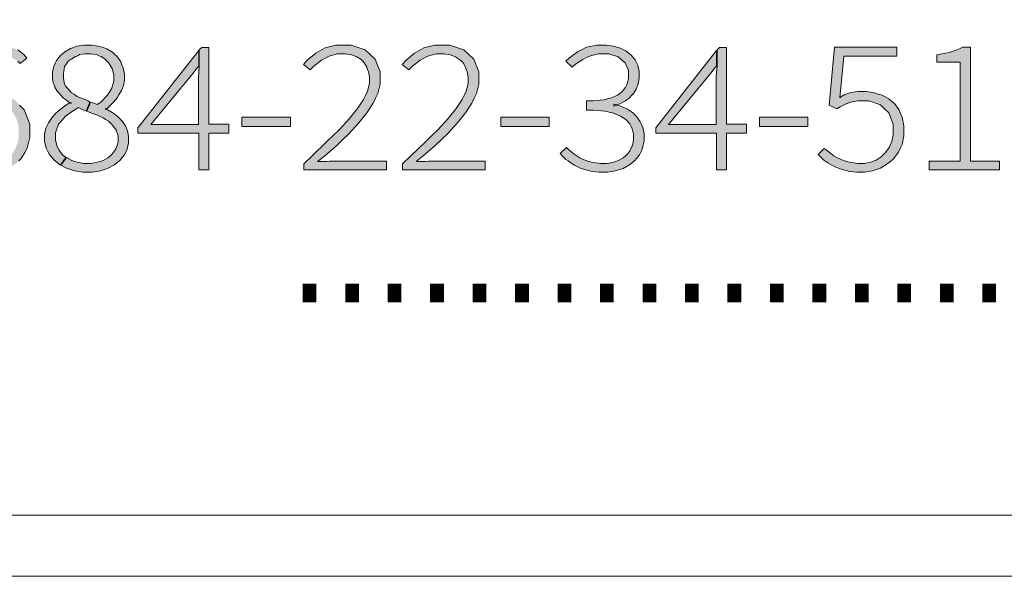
# Model space of a CAD drawing. Header units: metres. Extents: x 7555073 to 7555217, y 5506384 to 5506588.
# Tile 3 of 32: x 7555137.45 to 7555145.64, y 5506383.53 to 5506388.16. Entities that reach past the tile are written whole.
import ezdxf
from ezdxf.enums import TextEntityAlignment as Align

# ---------------------------------------------------------------- set-up
doc = ezdxf.new("R2010")
doc.units = ezdxf.units.M
doc.header["$LTSCALE"] = 2
doc.header["$MEASUREMENT"] = 0
doc.layers.add('Pieczątka na wyrysie', color=7, linetype='CONTINUOUS')
doc.layers.add('Ramki i opis wydruku', color=7, linetype='CONTINUOUS')
doc.styles.get("Standard").update_dxf_attribs({"font": 'verdana.ttf', "width": 0.75})

msp = doc.modelspace()

# ---------------------------------------------------------------- hatches: boundary and pattern name
at = {"layer": 'Pieczątka na wyrysie', "linetype": 'Continuous', "lineweight": 13}
for points in [[(7555136.956, 5506387.305), (7555136.956, 5506387.279), (7555136.969, 5506387.21), (7555136.978, 5506387.176), (7555136.987, 5506387.143), (7555137.014, 5506387.087), (7555137.032, 5506387.063), (7555137.049, 5506387.04), (7555137.09, 5506387.004), (7555137.115, 5506386.991), (7555137.139, 5506386.978), (7555137.198, 5506386.965), (7555137.231, 5506386.965), (7555137.254, 5506386.965), (7555137.295, 5506386.975), (7555137.315, 5506386.984), (7555137.334, 5506386.994), (7555137.368, 5506387.02), (7555137.382, 5506387.037), (7555137.397, 5506387.053), (7555137.419, 5506387.094), (7555137.428, 5506387.116), (7555137.437, 5506387.139), (7555137.445, 5506387.188), (7555137.445, 5506387.214), (7555137.445, 5506387.241), (7555137.439, 5506387.29), (7555137.433, 5506387.313), (7555137.426, 5506387.335), (7555137.406, 5506387.375), (7555137.391, 5506387.391), (7555137.377, 5506387.407), (7555137.342, 5506387.433), (7555137.319, 5506387.443), (7555137.298, 5506387.452), (7555137.246, 5506387.462), (7555137.214, 5506387.462), (7555137.187, 5506387.462), (7555137.124, 5506387.444), (7555137.089, 5506387.427), (7555137.054, 5506387.411), (7555136.987, 5506387.355), (7555136.961, 5506387.32), (7555136.956, 5506387.41), (7555136.966, 5506387.425), (7555137.021, 5506387.475), (7555137.056, 5506387.495), (7555137.096, 5506387.515), (7555137.176, 5506387.535), (7555137.216, 5506387.535), (7555137.296, 5506387.535), (7555137.411, 5506387.495), (7555137.451, 5506387.45), (7555137.491, 5506387.41), (7555137.536, 5506387.29), (7555137.536, 5506387.215), (7555137.536, 5506387.18), (7555137.521, 5506387.115), (7555137.511, 5506387.085), (7555137.496, 5506387.055), (7555137.466, 5506387.005), (7555137.446, 5506386.985), (7555137.421, 5506386.965), (7555137.371, 5506386.93), (7555137.346, 5506386.915), (7555137.316, 5506386.905), (7555137.261, 5506386.89), (7555137.226, 5506386.89), (7555137.141, 5506386.89), (7555137.006, 5506386.955), (7555136.956, 5506387.02), (7555136.911, 5506387.085), (7555136.861, 5506387.26), (7555136.861, 5506387.37), (7555136.861, 5506387.45), (7555136.881, 5506387.585), (7555136.896, 5506387.64), (7555136.911, 5506387.695), (7555136.956, 5506387.785), (7555136.986, 5506387.82), (7555137.016, 5506387.855), (7555137.081, 5506387.905), (7555137.116, 5506387.92), (7555137.156, 5506387.935), (7555137.236, 5506387.95), (7555137.276, 5506387.95), (7555137.311, 5506387.95), (7555137.381, 5506387.935), (7555137.406, 5506387.92), (7555137.436, 5506387.91), (7555137.486, 5506387.87), (7555137.511, 5506387.84), (7555137.456, 5506387.795), (7555137.436, 5506387.815), (7555137.386, 5506387.845), (7555137.366, 5506387.855), (7555137.346, 5506387.865), (7555137.296, 5506387.875), (7555137.271, 5506387.875), (7555137.241, 5506387.875), (7555137.181, 5506387.865), (7555137.151, 5506387.85), (7555137.121, 5506387.84), (7555137.071, 5506387.8), (7555137.051, 5506387.77), (7555137.031, 5506387.74), (7555136.991, 5506387.665), (7555136.981, 5506387.615), (7555136.966, 5506387.57), (7555136.951, 5506387.46), (7555136.951, 5506387.41)], [(7555138.011, 5506387.4), (7555138.026, 5506387.395), (7555138.056, 5506387.38), (7555138.091, 5506387.37), (7555138.146, 5506387.345), (7555138.166, 5506387.33), (7555138.191, 5506387.315), (7555138.226, 5506387.28), (7555138.241, 5506387.26), (7555138.256, 5506387.24), (7555138.271, 5506387.195), (7555138.271, 5506387.165), (7555138.271, 5506387.145), (7555138.261, 5506387.105), (7555138.251, 5506387.085), (7555138.241, 5506387.07), (7555138.216, 5506387.035), (7555138.201, 5506387.025), (7555138.186, 5506387.01), (7555138.146, 5506386.99), (7555138.121, 5506386.98), (7555138.096, 5506386.975), (7555138.046, 5506386.965), (7555138.016, 5506386.965), (7555137.986, 5506386.965), (7555137.931, 5506386.975), (7555137.911, 5506386.98), (7555137.886, 5506386.99), (7555137.841, 5506387.015), (7555137.796, 5506386.95), (7555137.842, 5506386.924), (7555137.874, 5506386.914), (7555137.907, 5506386.903), (7555137.978, 5506386.892), (7555138.017, 5506386.892), (7555138.056, 5506386.892), (7555138.125, 5506386.902), (7555138.157, 5506386.913), (7555138.187, 5506386.924), (7555138.241, 5506386.953), (7555138.264, 5506386.971), (7555138.286, 5506386.99), (7555138.321, 5506387.033), (7555138.334, 5506387.058), (7555138.346, 5506387.082), (7555138.358, 5506387.136), (7555138.358, 5506387.164), (7555138.358, 5506387.19), (7555138.349, 5506387.236), (7555138.34, 5506387.257), (7555138.331, 5506387.277), (7555138.308, 5506387.312), (7555138.293, 5506387.328), (7555138.28, 5506387.344), (7555138.247, 5506387.371), (7555138.23, 5506387.383), (7555138.212, 5506387.395), (7555138.181, 5506387.414), (7555138.174, 5506387.418), (7555138.167, 5506387.422), (7555138.167, 5506387.414), (7555138.174, 5506387.418), (7555138.176, 5506387.42), (7555138.199, 5506387.441), (7555138.213, 5506387.455), (7555138.228, 5506387.469), (7555138.255, 5506387.5), (7555138.266, 5506387.517), (7555138.278, 5506387.534), (7555138.298, 5506387.571), (7555138.307, 5506387.592), (7555138.316, 5506387.613), (7555138.324, 5506387.656), (7555138.324, 5506387.678), (7555138.324, 5506387.706), (7555138.314, 5506387.759), (7555138.303, 5506387.784), (7555138.293, 5506387.809), (7555138.264, 5506387.853), (7555138.244, 5506387.871), (7555138.224, 5506387.889), (7555138.176, 5506387.918), (7555138.147, 5506387.928), (7555138.118, 5506387.938), (7555138.053, 5506387.949), (7555138.017, 5506387.949), (7555137.987, 5506387.949), (7555137.929, 5506387.94), (7555137.903, 5506387.93), (7555137.876, 5506387.92), (7555137.829, 5506387.894), (7555137.809, 5506387.877), (7555137.79, 5506387.86), (7555137.758, 5506387.82), (7555137.747, 5506387.798), (7555137.736, 5506387.775), (7555137.724, 5506387.724), (7555137.724, 5506387.696), (7555137.724, 5506387.675), (7555137.732, 5506387.635), (7555137.739, 5506387.618), (7555137.746, 5506387.6), (7555137.765, 5506387.567), (7555137.777, 5506387.552), (7555137.789, 5506387.538), (7555137.815, 5506387.511), (7555137.829, 5506387.5), (7555137.844, 5506387.487), (7555137.87, 5506387.469), (7555137.871, 5506387.468), (7555137.881, 5506387.462), (7555137.881, 5506387.472), (7555137.871, 5506387.468), (7555137.865, 5506387.465), (7555137.828, 5506387.443), (7555137.809, 5506387.428), (7555137.789, 5506387.414), (7555137.752, 5506387.382), (7555137.736, 5506387.363), (7555137.719, 5506387.345), (7555137.692, 5506387.303), (7555137.682, 5506387.28), (7555137.67, 5506387.257), (7555137.66, 5506387.207), (7555137.66, 5506387.18), (7555137.66, 5506387.149), (7555137.674, 5506387.091), (7555137.687, 5506387.065), (7555137.701, 5506387.039), (7555137.738, 5506386.993), (7555137.762, 5506386.974), (7555137.791, 5506386.95), (7555137.836, 5506387.015), (7555137.806, 5506387.04), (7555137.781, 5506387.075), (7555137.771, 5506387.095), (7555137.761, 5506387.115), (7555137.751, 5506387.16), (7555137.751, 5506387.18), (7555137.751, 5506387.22), (7555137.776, 5506387.29), (7555137.806, 5506387.325), (7555137.831, 5506387.355), (7555137.901, 5506387.405), (7555137.941, 5506387.43), (7555137.966, 5506387.415), (7555138.006, 5506387.4), (7555138.036, 5506387.475), (7555138.021, 5506387.485), (7555137.996, 5506387.495), (7555137.971, 5506387.505), (7555137.926, 5506387.525), (7555137.906, 5506387.54), (7555137.881, 5506387.555), (7555137.851, 5506387.59), (7555137.836, 5506387.605), (7555137.826, 5506387.625), (7555137.816, 5506387.67), (7555137.816, 5506387.695), (7555137.816, 5506387.715), (7555137.821, 5506387.75), (7555137.826, 5506387.77), (7555137.836, 5506387.785), (7555137.856, 5506387.815), (7555137.871, 5506387.825), (7555137.886, 5506387.835), (7555137.916, 5506387.855), (7555137.936, 5506387.86), (7555137.951, 5506387.87), (7555137.996, 5506387.875), (7555138.016, 5506387.875), (7555138.041, 5506387.875), (7555138.091, 5506387.87), (7555138.111, 5506387.86), (7555138.131, 5506387.855), (7555138.166, 5506387.83), (7555138.176, 5506387.815), (7555138.191, 5506387.805), (7555138.211, 5506387.77), (7555138.221, 5506387.755), (7555138.226, 5506387.735), (7555138.236, 5506387.7), (7555138.236, 5506387.68), (7555138.236, 5506387.645), (7555138.216, 5506387.585), (7555138.196, 5506387.555), (7555138.181, 5506387.53), (7555138.126, 5506387.475), (7555138.096, 5506387.455), (7555138.071, 5506387.465), (7555138.041, 5506387.475)], [(7555138.941, 5506387.775), (7555138.928, 5506387.759), (7555138.917, 5506387.746), (7555138.895, 5506387.716), (7555138.882, 5506387.699), (7555138.542, 5506387.288), (7555138.94, 5506387.288), (7555138.94, 5506387.663), (7555138.94, 5506387.68), (7555138.941, 5506387.721), (7555138.946, 5506387.775), (7555138.946, 5506387.91), (7555138.966, 5506387.93), (7555139.026, 5506387.93), (7555139.026, 5506387.29), (7555139.191, 5506387.29), (7555139.191, 5506387.215), (7555139.026, 5506387.215), (7555139.026, 5506386.91), (7555138.941, 5506386.91), (7555138.941, 5506387.215), (7555138.436, 5506387.215), (7555138.436, 5506387.26), (7555138.941, 5506387.905)], [(7555139.816, 5506386.962), (7555139.884, 5506387.027), (7555140.005, 5506387.143), (7555140.057, 5506387.194), (7555140.109, 5506387.245), (7555140.194, 5506387.338), (7555140.228, 5506387.379), (7555140.262, 5506387.421), (7555140.311, 5506387.496), (7555140.328, 5506387.53), (7555140.344, 5506387.565), (7555140.36, 5506387.63), (7555140.36, 5506387.663), (7555140.36, 5506387.685), (7555140.353, 5506387.727), (7555140.346, 5506387.747), (7555140.339, 5506387.766), (7555140.318, 5506387.8), (7555140.305, 5506387.815), (7555140.291, 5506387.828), (7555140.255, 5506387.851), (7555140.233, 5506387.859), (7555140.211, 5506387.867), (7555140.159, 5506387.876), (7555140.129, 5506387.876), (7555140.093, 5506387.876), (7555140.025, 5506387.858), (7555139.994, 5506387.84), (7555139.961, 5506387.823), (7555139.899, 5506387.774), (7555139.869, 5506387.743), (7555139.812, 5506387.788), (7555139.844, 5506387.824), (7555139.916, 5506387.882), (7555139.953, 5506387.904), (7555139.992, 5506387.927), (7555140.081, 5506387.949), (7555140.132, 5506387.949), (7555140.209, 5506387.949), (7555140.326, 5506387.909), (7555140.367, 5506387.87), (7555140.408, 5506387.831), (7555140.449, 5506387.727), (7555140.449, 5506387.663), (7555140.449, 5506387.623), (7555140.43, 5506387.545), (7555140.411, 5506387.507), (7555140.392, 5506387.467), (7555140.339, 5506387.386), (7555140.306, 5506387.344), (7555140.272, 5506387.302), (7555140.189, 5506387.212), (7555140.14, 5506387.164), (7555140.092, 5506387.116), (7555139.986, 5506387.024), (7555139.928, 5506386.98), (7555139.942, 5506386.98), (7555139.98, 5506386.981), (7555140.005, 5506386.982), (7555140.03, 5506386.983), (7555140.075, 5506386.984), (7555140.095, 5506386.984), (7555140.504, 5506386.984), (7555140.504, 5506386.911), (7555139.816, 5506386.911)], [(7555140.636, 5506386.962), (7555140.705, 5506387.027), (7555140.826, 5506387.143), (7555140.878, 5506387.194), (7555140.929, 5506387.245), (7555141.015, 5506387.338), (7555141.049, 5506387.379), (7555141.082, 5506387.421), (7555141.132, 5506387.496), (7555141.148, 5506387.53), (7555141.164, 5506387.565), (7555141.181, 5506387.63), (7555141.181, 5506387.663), (7555141.181, 5506387.685), (7555141.174, 5506387.727), (7555141.166, 5506387.747), (7555141.159, 5506387.766), (7555141.139, 5506387.8), (7555141.125, 5506387.815), (7555141.111, 5506387.828), (7555141.076, 5506387.851), (7555141.053, 5506387.859), (7555141.032, 5506387.867), (7555140.979, 5506387.876), (7555140.949, 5506387.876), (7555140.914, 5506387.876), (7555140.845, 5506387.858), (7555140.814, 5506387.84), (7555140.782, 5506387.823), (7555140.719, 5506387.774), (7555140.689, 5506387.743), (7555140.632, 5506387.788), (7555140.665, 5506387.824), (7555140.736, 5506387.882), (7555140.774, 5506387.904), (7555140.812, 5506387.927), (7555140.901, 5506387.949), (7555140.952, 5506387.949), (7555141.029, 5506387.949), (7555141.146, 5506387.909), (7555141.187, 5506387.87), (7555141.228, 5506387.831), (7555141.27, 5506387.727), (7555141.27, 5506387.663), (7555141.27, 5506387.623), (7555141.25, 5506387.545), (7555141.231, 5506387.507), (7555141.213, 5506387.467), (7555141.16, 5506387.386), (7555141.126, 5506387.344), (7555141.092, 5506387.302), (7555141.009, 5506387.212), (7555140.96, 5506387.164), (7555140.911, 5506387.116), (7555140.806, 5506387.024), (7555140.749, 5506386.98), (7555140.763, 5506386.98), (7555140.8, 5506386.981), (7555140.826, 5506386.982), (7555140.851, 5506386.983), (7555140.895, 5506386.984), (7555140.915, 5506386.984), (7555141.324, 5506386.984), (7555141.324, 5506386.911), (7555140.636, 5506386.911)], [(7555142.305, 5506386.892), (7555142.272, 5506386.892), (7555142.21, 5506386.898), (7555142.184, 5506386.905), (7555142.157, 5506386.911), (7555142.108, 5506386.928), (7555142.087, 5506386.938), (7555142.067, 5506386.949), (7555142.029, 5506386.972), (7555142.012, 5506386.985), (7555141.995, 5506386.998), (7555141.963, 5506387.029), (7555141.947, 5506387.047), (7555141.999, 5506387.097), (7555142.017, 5506387.081), (7555142.05, 5506387.054), (7555142.064, 5506387.043), (7555142.078, 5506387.032), (7555142.11, 5506387.012), (7555142.128, 5506387.003), (7555142.146, 5506386.994), (7555142.185, 5506386.98), (7555142.207, 5506386.975), (7555142.228, 5506386.971), (7555142.28, 5506386.965), (7555142.309, 5506386.965), (7555142.335, 5506386.965), (7555142.386, 5506386.973), (7555142.408, 5506386.981), (7555142.431, 5506386.989), (7555142.47, 5506387.011), (7555142.487, 5506387.025), (7555142.503, 5506387.039), (7555142.529, 5506387.073), (7555142.538, 5506387.093), (7555142.547, 5506387.114), (7555142.557, 5506387.158), (7555142.557, 5506387.183), (7555142.557, 5506387.207), (7555142.546, 5506387.253), (7555142.536, 5506387.273), (7555142.525, 5506387.295), (7555142.493, 5506387.33), (7555142.471, 5506387.345), (7555142.449, 5506387.359), (7555142.391, 5506387.383), (7555142.355, 5506387.391), (7555142.319, 5506387.4), (7555142.224, 5506387.408), (7555142.165, 5506387.408), (7555142.165, 5506387.485), (7555142.221, 5506387.485), (7555142.309, 5506387.493), (7555142.341, 5506387.502), (7555142.373, 5506387.51), (7555142.424, 5506387.533), (7555142.443, 5506387.547), (7555142.461, 5506387.562), (7555142.489, 5506387.596), (7555142.498, 5506387.614), (7555142.507, 5506387.634), (7555142.515, 5506387.675), (7555142.515, 5506387.696), (7555142.515, 5506387.737), (7555142.487, 5506387.802), (7555142.458, 5506387.827), (7555142.429, 5506387.851), (7555142.351, 5506387.876), (7555142.301, 5506387.876), (7555142.265, 5506387.876), (7555142.198, 5506387.86), (7555142.166, 5506387.845), (7555142.134, 5506387.829), (7555142.075, 5506387.789), (7555142.046, 5506387.764), (7555141.995, 5506387.814), (7555142.025, 5506387.844), (7555142.092, 5506387.893), (7555142.129, 5506387.911), (7555142.165, 5506387.931), (7555142.252, 5506387.949), (7555142.301, 5506387.949), (7555142.333, 5506387.949), (7555142.391, 5506387.94), (7555142.419, 5506387.932), (7555142.448, 5506387.923), (7555142.496, 5506387.898), (7555142.517, 5506387.882), (7555142.538, 5506387.866), (7555142.569, 5506387.827), (7555142.581, 5506387.804), (7555142.593, 5506387.781), (7555142.604, 5506387.729), (7555142.604, 5506387.7), (7555142.604, 5506387.674), (7555142.596, 5506387.626), (7555142.587, 5506387.605), (7555142.579, 5506387.583), (7555142.556, 5506387.546), (7555142.54, 5506387.529), (7555142.525, 5506387.513), (7555142.489, 5506387.486), (7555142.469, 5506387.474), (7555142.449, 5506387.463), (7555142.422, 5506387.451), (7555142.411, 5506387.446), (7555142.393, 5506387.441), (7555142.393, 5506387.457), (7555142.414, 5506387.453), (7555142.422, 5506387.451), (7555142.458, 5506387.438), (7555142.482, 5506387.427), (7555142.506, 5506387.416), (7555142.549, 5506387.387), (7555142.567, 5506387.369), (7555142.584, 5506387.352), (7555142.613, 5506387.311), (7555142.624, 5506387.288), (7555142.634, 5506387.264), (7555142.646, 5506387.213), (7555142.646, 5506387.186), (7555142.646, 5506387.153), (7555142.632, 5506387.092), (7555142.62, 5506387.065), (7555142.606, 5506387.037), (7555142.57, 5506386.991), (7555142.547, 5506386.971), (7555142.524, 5506386.952), (7555142.47, 5506386.922), (7555142.439, 5506386.913), (7555142.407, 5506386.902), (7555142.34, 5506386.892)], [(7555143.246, 5506387.775), (7555143.233, 5506387.759), (7555143.222, 5506387.746), (7555143.2, 5506387.716), (7555143.187, 5506387.699), (7555142.847, 5506387.288), (7555143.245, 5506387.288), (7555143.245, 5506387.663), (7555143.245, 5506387.68), (7555143.246, 5506387.721), (7555143.251, 5506387.775), (7555143.251, 5506387.91), (7555143.271, 5506387.93), (7555143.331, 5506387.93), (7555143.331, 5506387.29), (7555143.496, 5506387.29), (7555143.496, 5506387.215), (7555143.331, 5506387.215), (7555143.331, 5506386.91), (7555143.246, 5506386.91), (7555143.246, 5506387.215), (7555142.741, 5506387.215), (7555142.741, 5506387.26), (7555143.246, 5506387.905)], [(7555144.447, 5506386.892), (7555144.414, 5506386.892), (7555144.353, 5506386.898), (7555144.327, 5506386.905), (7555144.3, 5506386.911), (7555144.252, 5506386.927), (7555144.231, 5506386.937), (7555144.21, 5506386.947), (7555144.173, 5506386.969), (7555144.156, 5506386.981), (7555144.14, 5506386.993), (7555144.108, 5506387.022), (7555144.093, 5506387.04), (7555144.143, 5506387.09), (7555144.162, 5506387.076), (7555144.194, 5506387.05), (7555144.208, 5506387.04), (7555144.222, 5506387.029), (7555144.254, 5506387.01), (7555144.271, 5506387.002), (7555144.288, 5506386.994), (7555144.327, 5506386.981), (7555144.349, 5506386.975), (7555144.371, 5506386.971), (7555144.422, 5506386.965), (7555144.451, 5506386.965), (7555144.477, 5506386.965), (7555144.526, 5506386.974), (7555144.55, 5506386.984), (7555144.574, 5506386.993), (7555144.616, 5506387.02), (7555144.634, 5506387.038), (7555144.653, 5506387.056), (7555144.683, 5506387.098), (7555144.693, 5506387.123), (7555144.704, 5506387.147), (7555144.715, 5506387.203), (7555144.715, 5506387.232), (7555144.715, 5506387.292), (7555144.68, 5506387.385), (7555144.645, 5506387.418), (7555144.609, 5506387.453), (7555144.514, 5506387.486), (7555144.453, 5506387.486), (7555144.423, 5506387.486), (7555144.371, 5506387.478), (7555144.348, 5506387.469), (7555144.326, 5506387.46), (7555144.275, 5506387.434), (7555144.246, 5506387.418), (7555144.184, 5506387.45), (7555144.227, 5506387.931), (7555144.746, 5506387.931), (7555144.746, 5506387.857), (7555144.306, 5506387.857), (7555144.271, 5506387.509), (7555144.28, 5506387.519), (7555144.314, 5506387.538), (7555144.339, 5506387.546), (7555144.364, 5506387.554), (7555144.423, 5506387.562), (7555144.457, 5506387.562), (7555144.493, 5506387.562), (7555144.56, 5506387.552), (7555144.592, 5506387.542), (7555144.624, 5506387.533), (7555144.679, 5506387.503), (7555144.703, 5506387.483), (7555144.727, 5506387.463), (7555144.764, 5506387.412), (7555144.778, 5506387.38), (7555144.791, 5506387.349), (7555144.804, 5506387.277), (7555144.804, 5506387.236), (7555144.804, 5506387.195), (7555144.79, 5506387.122), (7555144.774, 5506387.089), (7555144.759, 5506387.058), (7555144.718, 5506387.003), (7555144.693, 5506386.981), (7555144.667, 5506386.96), (7555144.61, 5506386.926), (7555144.577, 5506386.915), (7555144.545, 5506386.904), (7555144.48, 5506386.892)], [(7555145.015, 5506386.984), (7555145.273, 5506386.984), (7555145.273, 5506387.808), (7555145.079, 5506387.808), (7555145.079, 5506387.869), (7555145.119, 5506387.875), (7555145.182, 5506387.888), (7555145.206, 5506387.895), (7555145.23, 5506387.903), (7555145.273, 5506387.92), (7555145.293, 5506387.931), (7555145.36, 5506387.931), (7555145.36, 5506386.984), (7555145.601, 5506386.984), (7555145.601, 5506386.911), (7555145.015, 5506386.911)], [(7555139.3, 5506387.349), (7555139.703, 5506387.349), (7555139.703, 5506387.272), (7555139.3, 5506387.272)], [(7555141.453, 5506387.349), (7555141.855, 5506387.349), (7555141.855, 5506387.272), (7555141.453, 5506387.272)], [(7555143.605, 5506387.349), (7555144.007, 5506387.349), (7555144.007, 5506387.272), (7555143.605, 5506387.272)]]:
    msp.add_hatch(color=7, dxfattribs=at).paths.add_polyline_path(points)

# ---------------------------------------------------------------- linework, layer by layer
at = {"layer": 'Pieczątka na wyrysie', "color": 7, "linetype": 'Continuous', "lineweight": 13, "flags": 128}
for points in [[(7555131.16, 5506384.04), (7555216.16, 5506384.04), (7555216.16, 5506429.04), (7555131.16, 5506429.04)], [(7555138.011, 5506387.4), (7555138.026, 5506387.395), (7555138.056, 5506387.38), (7555138.091, 5506387.37), (7555138.146, 5506387.345), (7555138.166, 5506387.33), (7555138.191, 5506387.315), (7555138.226, 5506387.28), (7555138.241, 5506387.26), (7555138.256, 5506387.24), (7555138.271, 5506387.195), (7555138.271, 5506387.165), (7555138.271, 5506387.145), (7555138.261, 5506387.105), (7555138.251, 5506387.085), (7555138.241, 5506387.07), (7555138.216, 5506387.035), (7555138.201, 5506387.025), (7555138.186, 5506387.01), (7555138.146, 5506386.99), (7555138.121, 5506386.98), (7555138.096, 5506386.975), (7555138.046, 5506386.965), (7555138.016, 5506386.965), (7555137.986, 5506386.965), (7555137.931, 5506386.975), (7555137.911, 5506386.98), (7555137.886, 5506386.99), (7555137.841, 5506387.015), (7555137.796, 5506386.95), (7555137.842, 5506386.924), (7555137.874, 5506386.914), (7555137.907, 5506386.903), (7555137.978, 5506386.892), (7555138.017, 5506386.892), (7555138.056, 5506386.892), (7555138.125, 5506386.902), (7555138.157, 5506386.913), (7555138.187, 5506386.924), (7555138.241, 5506386.953), (7555138.264, 5506386.971), (7555138.286, 5506386.99), (7555138.321, 5506387.033), (7555138.334, 5506387.058), (7555138.346, 5506387.082), (7555138.358, 5506387.136), (7555138.358, 5506387.164), (7555138.358, 5506387.19), (7555138.349, 5506387.236), (7555138.34, 5506387.257), (7555138.331, 5506387.277), (7555138.308, 5506387.312), (7555138.293, 5506387.328), (7555138.28, 5506387.344), (7555138.247, 5506387.371), (7555138.23, 5506387.383), (7555138.212, 5506387.395), (7555138.181, 5506387.414), (7555138.174, 5506387.418), (7555138.167, 5506387.422), (7555138.167, 5506387.414), (7555138.174, 5506387.418), (7555138.176, 5506387.42), (7555138.199, 5506387.441), (7555138.213, 5506387.455), (7555138.228, 5506387.469), (7555138.255, 5506387.5), (7555138.266, 5506387.517), (7555138.278, 5506387.534), (7555138.298, 5506387.571), (7555138.307, 5506387.592), (7555138.316, 5506387.613), (7555138.324, 5506387.656), (7555138.324, 5506387.678), (7555138.324, 5506387.706), (7555138.314, 5506387.759), (7555138.303, 5506387.784), (7555138.293, 5506387.809), (7555138.264, 5506387.853), (7555138.244, 5506387.871), (7555138.224, 5506387.889), (7555138.176, 5506387.918), (7555138.147, 5506387.928), (7555138.118, 5506387.938), (7555138.053, 5506387.949), (7555138.017, 5506387.949), (7555137.987, 5506387.949), (7555137.929, 5506387.94), (7555137.903, 5506387.93), (7555137.876, 5506387.92), (7555137.829, 5506387.894), (7555137.809, 5506387.877), (7555137.79, 5506387.86), (7555137.758, 5506387.82), (7555137.747, 5506387.798), (7555137.736, 5506387.775), (7555137.724, 5506387.724), (7555137.724, 5506387.696), (7555137.724, 5506387.675), (7555137.732, 5506387.635), (7555137.739, 5506387.618), (7555137.746, 5506387.6), (7555137.765, 5506387.567), (7555137.777, 5506387.552), (7555137.789, 5506387.538), (7555137.815, 5506387.511), (7555137.829, 5506387.5), (7555137.844, 5506387.487), (7555137.87, 5506387.469), (7555137.871, 5506387.468), (7555137.881, 5506387.462), (7555137.881, 5506387.472), (7555137.871, 5506387.468), (7555137.865, 5506387.465), (7555137.828, 5506387.443), (7555137.809, 5506387.428), (7555137.789, 5506387.414), (7555137.752, 5506387.382), (7555137.736, 5506387.363), (7555137.719, 5506387.345), (7555137.692, 5506387.303), (7555137.682, 5506387.28), (7555137.67, 5506387.257), (7555137.66, 5506387.207), (7555137.66, 5506387.18), (7555137.66, 5506387.149), (7555137.674, 5506387.091), (7555137.687, 5506387.065), (7555137.701, 5506387.039), (7555137.738, 5506386.993), (7555137.762, 5506386.974), (7555137.791, 5506386.95), (7555137.836, 5506387.015), (7555137.806, 5506387.04), (7555137.781, 5506387.075), (7555137.771, 5506387.095), (7555137.761, 5506387.115), (7555137.751, 5506387.16), (7555137.751, 5506387.18), (7555137.751, 5506387.22), (7555137.776, 5506387.29), (7555137.806, 5506387.325), (7555137.831, 5506387.355), (7555137.901, 5506387.405), (7555137.941, 5506387.43), (7555137.966, 5506387.415), (7555138.006, 5506387.4), (7555138.036, 5506387.475), (7555138.021, 5506387.485), (7555137.996, 5506387.495), (7555137.971, 5506387.505), (7555137.926, 5506387.525), (7555137.906, 5506387.54), (7555137.881, 5506387.555), (7555137.851, 5506387.59), (7555137.836, 5506387.605), (7555137.826, 5506387.625), (7555137.816, 5506387.67), (7555137.816, 5506387.695), (7555137.816, 5506387.715), (7555137.821, 5506387.75), (7555137.826, 5506387.77), (7555137.836, 5506387.785), (7555137.856, 5506387.815), (7555137.871, 5506387.825), (7555137.886, 5506387.835), (7555137.916, 5506387.855), (7555137.936, 5506387.86), (7555137.951, 5506387.87), (7555137.996, 5506387.875), (7555138.016, 5506387.875), (7555138.041, 5506387.875), (7555138.091, 5506387.87), (7555138.111, 5506387.86), (7555138.131, 5506387.855), (7555138.166, 5506387.83), (7555138.176, 5506387.815), (7555138.191, 5506387.805), (7555138.211, 5506387.77), (7555138.221, 5506387.755), (7555138.226, 5506387.735), (7555138.236, 5506387.7), (7555138.236, 5506387.68), (7555138.236, 5506387.645), (7555138.216, 5506387.585), (7555138.196, 5506387.555), (7555138.181, 5506387.53), (7555138.126, 5506387.475), (7555138.096, 5506387.455), (7555138.071, 5506387.465), (7555138.041, 5506387.475)], [(7555138.941, 5506387.775), (7555138.928, 5506387.759), (7555138.917, 5506387.746), (7555138.895, 5506387.716), (7555138.882, 5506387.699), (7555138.542, 5506387.288), (7555138.94, 5506387.288), (7555138.94, 5506387.663), (7555138.94, 5506387.68), (7555138.941, 5506387.721), (7555138.946, 5506387.775), (7555138.946, 5506387.91), (7555138.966, 5506387.93), (7555139.026, 5506387.93), (7555139.026, 5506387.29), (7555139.191, 5506387.29), (7555139.191, 5506387.215), (7555139.026, 5506387.215), (7555139.026, 5506386.91), (7555138.941, 5506386.91), (7555138.941, 5506387.215), (7555138.436, 5506387.215), (7555138.436, 5506387.26), (7555138.941, 5506387.905)], [(7555139.816, 5506386.962), (7555139.884, 5506387.027), (7555140.005, 5506387.143), (7555140.057, 5506387.194), (7555140.109, 5506387.245), (7555140.194, 5506387.338), (7555140.228, 5506387.379), (7555140.262, 5506387.421), (7555140.311, 5506387.496), (7555140.328, 5506387.53), (7555140.344, 5506387.565), (7555140.36, 5506387.63), (7555140.36, 5506387.663), (7555140.36, 5506387.685), (7555140.353, 5506387.727), (7555140.346, 5506387.747), (7555140.339, 5506387.766), (7555140.318, 5506387.8), (7555140.305, 5506387.815), (7555140.291, 5506387.828), (7555140.255, 5506387.851), (7555140.233, 5506387.859), (7555140.211, 5506387.867), (7555140.159, 5506387.876), (7555140.129, 5506387.876), (7555140.093, 5506387.876), (7555140.025, 5506387.858), (7555139.994, 5506387.84), (7555139.961, 5506387.823), (7555139.899, 5506387.774), (7555139.869, 5506387.743), (7555139.812, 5506387.788), (7555139.844, 5506387.824), (7555139.916, 5506387.882), (7555139.953, 5506387.904), (7555139.992, 5506387.927), (7555140.081, 5506387.949), (7555140.132, 5506387.949), (7555140.209, 5506387.949), (7555140.326, 5506387.909), (7555140.367, 5506387.87), (7555140.408, 5506387.831), (7555140.449, 5506387.727), (7555140.449, 5506387.663), (7555140.449, 5506387.623), (7555140.43, 5506387.545), (7555140.411, 5506387.507), (7555140.392, 5506387.467), (7555140.339, 5506387.386), (7555140.306, 5506387.344), (7555140.272, 5506387.302), (7555140.189, 5506387.212), (7555140.14, 5506387.164), (7555140.092, 5506387.116), (7555139.986, 5506387.024), (7555139.928, 5506386.98), (7555139.942, 5506386.98), (7555139.98, 5506386.981), (7555140.005, 5506386.982), (7555140.03, 5506386.983), (7555140.075, 5506386.984), (7555140.095, 5506386.984), (7555140.504, 5506386.984), (7555140.504, 5506386.911), (7555139.816, 5506386.911)], [(7555140.636, 5506386.962), (7555140.705, 5506387.027), (7555140.826, 5506387.143), (7555140.878, 5506387.194), (7555140.929, 5506387.245), (7555141.015, 5506387.338), (7555141.049, 5506387.379), (7555141.082, 5506387.421), (7555141.132, 5506387.496), (7555141.148, 5506387.53), (7555141.164, 5506387.565), (7555141.181, 5506387.63), (7555141.181, 5506387.663), (7555141.181, 5506387.685), (7555141.174, 5506387.727), (7555141.166, 5506387.747), (7555141.159, 5506387.766), (7555141.139, 5506387.8), (7555141.125, 5506387.815), (7555141.111, 5506387.828), (7555141.076, 5506387.851), (7555141.053, 5506387.859), (7555141.032, 5506387.867), (7555140.979, 5506387.876), (7555140.949, 5506387.876), (7555140.914, 5506387.876), (7555140.845, 5506387.858), (7555140.814, 5506387.84), (7555140.782, 5506387.823), (7555140.719, 5506387.774), (7555140.689, 5506387.743), (7555140.632, 5506387.788), (7555140.665, 5506387.824), (7555140.736, 5506387.882), (7555140.774, 5506387.904), (7555140.812, 5506387.927), (7555140.901, 5506387.949), (7555140.952, 5506387.949), (7555141.029, 5506387.949), (7555141.146, 5506387.909), (7555141.187, 5506387.87), (7555141.228, 5506387.831), (7555141.27, 5506387.727), (7555141.27, 5506387.663), (7555141.27, 5506387.623), (7555141.25, 5506387.545), (7555141.231, 5506387.507), (7555141.213, 5506387.467), (7555141.16, 5506387.386), (7555141.126, 5506387.344), (7555141.092, 5506387.302), (7555141.009, 5506387.212), (7555140.96, 5506387.164), (7555140.911, 5506387.116), (7555140.806, 5506387.024), (7555140.749, 5506386.98), (7555140.763, 5506386.98), (7555140.8, 5506386.981), (7555140.826, 5506386.982), (7555140.851, 5506386.983), (7555140.895, 5506386.984), (7555140.915, 5506386.984), (7555141.324, 5506386.984), (7555141.324, 5506386.911), (7555140.636, 5506386.911)], [(7555142.305, 5506386.892), (7555142.272, 5506386.892), (7555142.21, 5506386.898), (7555142.184, 5506386.905), (7555142.157, 5506386.911), (7555142.108, 5506386.928), (7555142.087, 5506386.938), (7555142.067, 5506386.949), (7555142.029, 5506386.972), (7555142.012, 5506386.985), (7555141.995, 5506386.998), (7555141.963, 5506387.029), (7555141.947, 5506387.047), (7555141.999, 5506387.097), (7555142.017, 5506387.081), (7555142.05, 5506387.054), (7555142.064, 5506387.043), (7555142.078, 5506387.032), (7555142.11, 5506387.012), (7555142.128, 5506387.003), (7555142.146, 5506386.994), (7555142.185, 5506386.98), (7555142.207, 5506386.975), (7555142.228, 5506386.971), (7555142.28, 5506386.965), (7555142.309, 5506386.965), (7555142.335, 5506386.965), (7555142.386, 5506386.973), (7555142.408, 5506386.981), (7555142.431, 5506386.989), (7555142.47, 5506387.011), (7555142.487, 5506387.025), (7555142.503, 5506387.039), (7555142.529, 5506387.073), (7555142.538, 5506387.093), (7555142.547, 5506387.114), (7555142.557, 5506387.158), (7555142.557, 5506387.183), (7555142.557, 5506387.207), (7555142.546, 5506387.253), (7555142.536, 5506387.273), (7555142.525, 5506387.295), (7555142.493, 5506387.33), (7555142.471, 5506387.345), (7555142.449, 5506387.359), (7555142.391, 5506387.383), (7555142.355, 5506387.391), (7555142.319, 5506387.4), (7555142.224, 5506387.408), (7555142.165, 5506387.408), (7555142.165, 5506387.485), (7555142.221, 5506387.485), (7555142.309, 5506387.493), (7555142.341, 5506387.502), (7555142.373, 5506387.51), (7555142.424, 5506387.533), (7555142.443, 5506387.547), (7555142.461, 5506387.562), (7555142.489, 5506387.596), (7555142.498, 5506387.614), (7555142.507, 5506387.634), (7555142.515, 5506387.675), (7555142.515, 5506387.696), (7555142.515, 5506387.737), (7555142.487, 5506387.802), (7555142.458, 5506387.827), (7555142.429, 5506387.851), (7555142.351, 5506387.876), (7555142.301, 5506387.876), (7555142.265, 5506387.876), (7555142.198, 5506387.86), (7555142.166, 5506387.845), (7555142.134, 5506387.829), (7555142.075, 5506387.789), (7555142.046, 5506387.764), (7555141.995, 5506387.814), (7555142.025, 5506387.844), (7555142.092, 5506387.893), (7555142.129, 5506387.911), (7555142.165, 5506387.931), (7555142.252, 5506387.949), (7555142.301, 5506387.949), (7555142.333, 5506387.949), (7555142.391, 5506387.94), (7555142.419, 5506387.932), (7555142.448, 5506387.923), (7555142.496, 5506387.898), (7555142.517, 5506387.882), (7555142.538, 5506387.866), (7555142.569, 5506387.827), (7555142.581, 5506387.804), (7555142.593, 5506387.781), (7555142.604, 5506387.729), (7555142.604, 5506387.7), (7555142.604, 5506387.674), (7555142.596, 5506387.626), (7555142.587, 5506387.605), (7555142.579, 5506387.583), (7555142.556, 5506387.546), (7555142.54, 5506387.529), (7555142.525, 5506387.513), (7555142.489, 5506387.486), (7555142.469, 5506387.474), (7555142.449, 5506387.463), (7555142.422, 5506387.451), (7555142.411, 5506387.446), (7555142.393, 5506387.441), (7555142.393, 5506387.457), (7555142.414, 5506387.453), (7555142.422, 5506387.451), (7555142.458, 5506387.438), (7555142.482, 5506387.427), (7555142.506, 5506387.416), (7555142.549, 5506387.387), (7555142.567, 5506387.369), (7555142.584, 5506387.352), (7555142.613, 5506387.311), (7555142.624, 5506387.288), (7555142.634, 5506387.264), (7555142.646, 5506387.213), (7555142.646, 5506387.186), (7555142.646, 5506387.153), (7555142.632, 5506387.092), (7555142.62, 5506387.065), (7555142.606, 5506387.037), (7555142.57, 5506386.991), (7555142.547, 5506386.971), (7555142.524, 5506386.952), (7555142.47, 5506386.922), (7555142.439, 5506386.913), (7555142.407, 5506386.902), (7555142.34, 5506386.892)], [(7555143.246, 5506387.775), (7555143.233, 5506387.759), (7555143.222, 5506387.746), (7555143.2, 5506387.716), (7555143.187, 5506387.699), (7555142.847, 5506387.288), (7555143.245, 5506387.288), (7555143.245, 5506387.663), (7555143.245, 5506387.68), (7555143.246, 5506387.721), (7555143.251, 5506387.775), (7555143.251, 5506387.91), (7555143.271, 5506387.93), (7555143.331, 5506387.93), (7555143.331, 5506387.29), (7555143.496, 5506387.29), (7555143.496, 5506387.215), (7555143.331, 5506387.215), (7555143.331, 5506386.91), (7555143.246, 5506386.91), (7555143.246, 5506387.215), (7555142.741, 5506387.215), (7555142.741, 5506387.26), (7555143.246, 5506387.905)], [(7555144.447, 5506386.892), (7555144.414, 5506386.892), (7555144.353, 5506386.898), (7555144.327, 5506386.905), (7555144.3, 5506386.911), (7555144.252, 5506386.927), (7555144.231, 5506386.937), (7555144.21, 5506386.947), (7555144.173, 5506386.969), (7555144.156, 5506386.981), (7555144.14, 5506386.993), (7555144.108, 5506387.022), (7555144.093, 5506387.04), (7555144.143, 5506387.09), (7555144.162, 5506387.076), (7555144.194, 5506387.05), (7555144.208, 5506387.04), (7555144.222, 5506387.029), (7555144.254, 5506387.01), (7555144.271, 5506387.002), (7555144.288, 5506386.994), (7555144.327, 5506386.981), (7555144.349, 5506386.975), (7555144.371, 5506386.971), (7555144.422, 5506386.965), (7555144.451, 5506386.965), (7555144.477, 5506386.965), (7555144.526, 5506386.974), (7555144.55, 5506386.984), (7555144.574, 5506386.993), (7555144.616, 5506387.02), (7555144.634, 5506387.038), (7555144.653, 5506387.056), (7555144.683, 5506387.098), (7555144.693, 5506387.123), (7555144.704, 5506387.147), (7555144.715, 5506387.203), (7555144.715, 5506387.232), (7555144.715, 5506387.292), (7555144.68, 5506387.385), (7555144.645, 5506387.418), (7555144.609, 5506387.453), (7555144.514, 5506387.486), (7555144.453, 5506387.486), (7555144.423, 5506387.486), (7555144.371, 5506387.478), (7555144.348, 5506387.469), (7555144.326, 5506387.46), (7555144.275, 5506387.434), (7555144.246, 5506387.418), (7555144.184, 5506387.45), (7555144.227, 5506387.931), (7555144.746, 5506387.931), (7555144.746, 5506387.857), (7555144.306, 5506387.857), (7555144.271, 5506387.509), (7555144.28, 5506387.519), (7555144.314, 5506387.538), (7555144.339, 5506387.546), (7555144.364, 5506387.554), (7555144.423, 5506387.562), (7555144.457, 5506387.562), (7555144.493, 5506387.562), (7555144.56, 5506387.552), (7555144.592, 5506387.542), (7555144.624, 5506387.533), (7555144.679, 5506387.503), (7555144.703, 5506387.483), (7555144.727, 5506387.463), (7555144.764, 5506387.412), (7555144.778, 5506387.38), (7555144.791, 5506387.349), (7555144.804, 5506387.277), (7555144.804, 5506387.236), (7555144.804, 5506387.195), (7555144.79, 5506387.122), (7555144.774, 5506387.089), (7555144.759, 5506387.058), (7555144.718, 5506387.003), (7555144.693, 5506386.981), (7555144.667, 5506386.96), (7555144.61, 5506386.926), (7555144.577, 5506386.915), (7555144.545, 5506386.904), (7555144.48, 5506386.892)], [(7555145.015, 5506386.984), (7555145.273, 5506386.984), (7555145.273, 5506387.808), (7555145.079, 5506387.808), (7555145.079, 5506387.869), (7555145.119, 5506387.875), (7555145.182, 5506387.888), (7555145.206, 5506387.895), (7555145.23, 5506387.903), (7555145.273, 5506387.92), (7555145.293, 5506387.931), (7555145.36, 5506387.931), (7555145.36, 5506386.984), (7555145.601, 5506386.984), (7555145.601, 5506386.911), (7555145.015, 5506386.911)], [(7555139.3, 5506387.349), (7555139.703, 5506387.349), (7555139.703, 5506387.272), (7555139.3, 5506387.272)], [(7555141.453, 5506387.349), (7555141.855, 5506387.349), (7555141.855, 5506387.272), (7555141.453, 5506387.272)], [(7555143.605, 5506387.349), (7555144.007, 5506387.349), (7555144.007, 5506387.272), (7555143.605, 5506387.272)]]:
    msp.add_lwpolyline(points, close=True, dxfattribs=at)
for points in [[(7555137.436, 5506387.91), (7555137.486, 5506387.87), (7555137.511, 5506387.84), (7555137.456, 5506387.795), (7555137.436, 5506387.815)], [(7555137.451, 5506387.45), (7555137.491, 5506387.41), (7555137.536, 5506387.29), (7555137.536, 5506387.215), (7555137.536, 5506387.18), (7555137.521, 5506387.115), (7555137.511, 5506387.085), (7555137.496, 5506387.055), (7555137.466, 5506387.005), (7555137.446, 5506386.985)]]:
    msp.add_lwpolyline(points, dxfattribs=at)
at = {"layer": 'Ramki i opis wydruku', "color": 7, "linetype": 'Continuous', "lineweight": 13, "flags": 128}
msp.add_lwpolyline([(7555073.36, 5506383.53), (7555216.86, 5506383.53), (7555216.86, 5506588.03), (7555073.36, 5506588.03)], close=True, dxfattribs=at)

# ---------------------------------------------------------------- texts
at = {"layer": 'Pieczątka na wyrysie', "color": 7, "linetype": 'Continuous', "lineweight": 18, "width": 0.9}
msp.add_text('...................................................................................................', height=0.9, dxfattribs=at).set_placement((7555157.17, 5506385.81), align=Align.CENTER)

doc.saveas('drawing.dxf')
